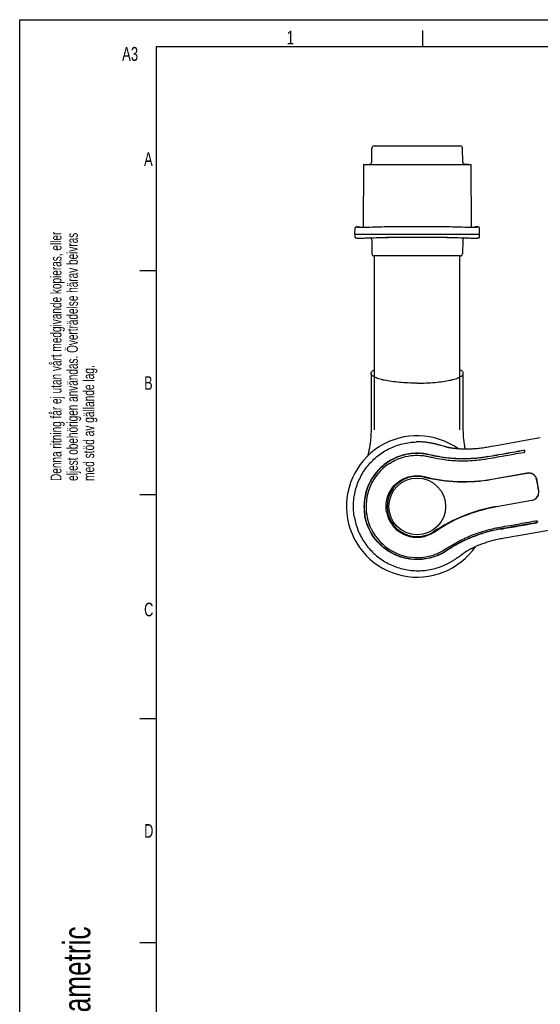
# Model space of a CAD drawing. Extents: x 0 to 420, y 0 to 297.
# Tile 3 of 10: x 0 to 95, y 117 to 297. Entities that reach past the tile are written whole.
import ezdxf

# ---------------------------------------------------------------- set-up
doc = ezdxf.new("R2010")
doc.units = 0
doc.header["$LTSCALE"] = 23.1
for name, color, linetype in [('100350_DXF_CONTINUOUS_LINE', 7, 'CONTINUOUS'), ('100455_DXF_CONTINUOUS_LINE', 7, 'CONTINUOUS'), ('102184_DXF_CONTINUOUS_LINE', 7, 'CONTINUOUS'), ('102335_DXF_FORMAT', 7, 'CONTINUOUS'), ('105-5475-01_DXF_CONTINUOUS', 7, 'CONTINUOUS')]:
    doc.layers.add(name, color=color, linetype=linetype)
doc.styles.get("Standard").update_dxf_attribs({"font": 'txt', "width": 0.7})

# ---------------------------------------------------------------- blocks, each defined once
blk = doc.blocks.new('SYMBOL_16_BL0', base_point=(7.49, 145.42))
at = {"layer": '102335_DXF_FORMAT', "color": 7, "linetype": 'CONTINUOUS'}
for s, height, width, p in [('Denna ritning får ej utan vårt medgivande kopieras, eller', 1.9979, 0.687469, (7.64, 212.55)), ('eljest obehörigen användas. Överträdelse härav beivras', 1.9979, 0.686067, (10.63, 212.55)), ('med stöd av gällande lag.', 1.9979, 0.696, (13.63, 212.55)), ('Creo Parametric', 4.9947, 0.71746, (12.92, 96.09))]:
    blk.add_text(s, height=height, rotation=90, dxfattribs=dict(at, width=width)).set_placement(p)

msp = doc.modelspace()

# ---------------------------------------------------------------- linework, layer by layer
at = {"layer": '100350_DXF_CONTINUOUS_LINE', "color": 7, "linetype": 'CONTINUOUS'}
for p, q in [((62.91, 270.48), (62.85, 258.94)), ((62.91, 270.48), (82.58, 270.48)), ((82.58, 270.48), (82.64, 258.94)), ((61.35, 257.74), (61.37, 258.86)), ((61.41, 258.96), (61.4, 258.95)), ((61.42, 258.97), (61.41, 258.96)), ((61.43, 258.98), (61.42, 258.97)), ((61.44, 258.99), (61.43, 258.98)), ((61.5, 259.02), (61.51, 259.02)), ((61.58, 259.04), (61.52, 259.02)), ((61.82, 259.08), (61.81, 259.08)), ((61.82, 259.08), (61.82, 259.08)), ((61.83, 259.08), (62.14, 259.08)), ((61.84, 259), (61.84, 259.03)), ((61.84, 258.98), (61.84, 259)), ((61.84, 258.97), (61.84, 258.98)), ((62.21, 258.98), (62.14, 259.08)), ((62.21, 258.98), (62.21, 258.94)), ((64.05, 258.98), (64.04, 258.98)), ((66.28, 259.04), (65.83, 259.03)), ((66.3, 259.04), (66.28, 259.04)), ((79.22, 259.04), (79.2, 259.04)), ((79.67, 259.03), (79.22, 259.04)), ((81.46, 258.98), (81.45, 258.98)), ((83.36, 259.08), (83.29, 258.98)), ((83.29, 258.98), (83.29, 258.94)), ((83.67, 259.08), (83.36, 259.08)), ((83.66, 258.98), (83.65, 258.97)), ((83.66, 259.03), (83.66, 258.98)), ((83.99, 259.02), (83.93, 259.04)), ((83.99, 259.02), (83.99, 259.02)), ((84.06, 258.99), (84.05, 258.99)), ((84.07, 258.98), (84.06, 258.99)), ((84.08, 258.97), (84.07, 258.98)), ((84.09, 258.96), (84.08, 258.97)), ((84.13, 258.86), (84.13, 258.88)), ((84.15, 257.74), (84.13, 258.86)), ((84.13, 258.86), (84.13, 258.86)), ((61.35, 257.74), (61.36, 257.21)), ((61.35, 257.74), (84.15, 257.74)), ((61.36, 257.21), (61.36, 257.21)), ((61.64, 257.03), (61.66, 257.03)), ((61.65, 257.03), (61.67, 257.03)), ((61.71, 257.03), (61.73, 257.03)), ((61.73, 257.03), (61.76, 257.02)), ((61.76, 257.02), (61.78, 257.02)), ((61.77, 257.02), (61.8, 257.02)), ((61.78, 257.02), (61.81, 257.02)), ((61.8, 257.02), (61.83, 257.02)), ((61.83, 257.02), (61.88, 257.02)), ((61.88, 257.02), (61.93, 257.02)), ((61.91, 257.02), (61.97, 257.02)), ((61.95, 257.02), (62.01, 257.02)), ((62.01, 257.02), (62.07, 257.02)), ((62.05, 257.02), (62.12, 257.02)), ((62.09, 257.02), (62.19, 257.02)), ((62.17, 257.02), (62.27, 257.02)), ((62.24, 257.02), (62.35, 257.02)), ((62.35, 257.02), (62.47, 257.02)), ((62.44, 257.02), (62.6, 257.02)), ((62.6, 257.02), (62.81, 257.02)), ((62.77, 257.02), (63, 257.02)), ((63, 257.02), (63.21, 257.03)), ((63.2, 257.03), (63.52, 257.04)), ((63.51, 257.04), (63.89, 257.05)), ((63.89, 257.05), (64.41, 257.07)), ((64.41, 257.07), (64.81, 257.08)), ((64.81, 257.08), (65.23, 257.1)), ((65.23, 257.1), (65.65, 257.11)), ((65.65, 257.11), (66.31, 257.12)), ((79.19, 257.12), (79.85, 257.11)), ((79.85, 257.11), (80.27, 257.1)), ((80.27, 257.1), (80.68, 257.08)), ((80.68, 257.08), (81.08, 257.07)), ((81.08, 257.07), (81.65, 257.05)), ((81.65, 257.05), (82.03, 257.04)), ((82.03, 257.04), (82.33, 257.03)), ((82.33, 257.03), (82.58, 257.02)), ((82.58, 257.02), (82.76, 257.02)), ((82.76, 257.02), (82.93, 257.02)), ((82.93, 257.02), (83.09, 257.02)), ((83.09, 257.02), (83.2, 257.02)), ((83.2, 257.02), (83.31, 257.02)), ((83.31, 257.02), (83.4, 257.02)), ((83.4, 257.02), (83.47, 257.02)), ((83.47, 257.02), (83.53, 257.02)), ((83.53, 257.02), (83.59, 257.02)), ((83.59, 257.02), (83.64, 257.02)), ((83.64, 257.02), (83.69, 257.02)), ((83.69, 257.02), (83.72, 257.02)), ((83.72, 257.02), (83.74, 257.02)), ((83.74, 257.02), (83.77, 257.03)), ((83.77, 257.03), (83.79, 257.03)), ((83.79, 257.03), (83.82, 257.03)), ((83.82, 257.03), (83.84, 257.03)), ((83.84, 257.03), (83.86, 257.03)), ((83.86, 257.03), (83.88, 257.03)), ((84.14, 257.21), (84.15, 257.74))]:
    msp.add_line(p, q, dxfattribs=at)
for points in [[(61.4, 258.95), (61.39, 258.94), (61.39, 258.93), (61.38, 258.91), (61.37, 258.9), (61.37, 258.88), (61.37, 258.86), (61.37, 258.86)], [(61.5, 259.02), (61.5, 259.02), (61.49, 259.02), (61.49, 259.01), (61.48, 259.01), (61.47, 259.01), (61.47, 259.01), (61.46, 259), (61.45, 259), (61.45, 258.99), (61.44, 258.99)], [(61.81, 259.08), (61.79, 259.07), (61.76, 259.07), (61.73, 259.07), (61.69, 259.06), (61.64, 259.05), (61.58, 259.04)], [(83.7, 259.08), (83.68, 259.08), (83.68, 259.08)], [(83.93, 259.04), (83.88, 259.05), (83.83, 259.06), (83.78, 259.06), (83.75, 259.07), (83.72, 259.07), (83.7, 259.08)], [(84.05, 258.99), (84.04, 259), (84.04, 259), (84.03, 259.01), (84.02, 259.01), (84.02, 259.01), (84.01, 259.01), (84.01, 259.02), (84, 259.02), (84, 259.02), (83.99, 259.02)], [(84.13, 258.86), (84.13, 258.86), (84.13, 258.88), (84.12, 258.9), (84.12, 258.91), (84.11, 258.93), (84.11, 258.94), (84.1, 258.95), (84.09, 258.96)], [(61.36, 257.21), (61.36, 257.21), (61.36, 257.2), (61.36, 257.18), (61.37, 257.17), (61.37, 257.15), (61.38, 257.14), (61.38, 257.13), (61.39, 257.12), (61.4, 257.11), (61.41, 257.1), (61.42, 257.09), (61.43, 257.08), (61.43, 257.08), (61.44, 257.07), (61.45, 257.07), (61.46, 257.07), (61.47, 257.06), (61.47, 257.06), (61.48, 257.06), (61.48, 257.06), (61.49, 257.05), (61.5, 257.05), (61.5, 257.05), (61.51, 257.05), (61.51, 257.05), (61.52, 257.05), (61.52, 257.05), (61.53, 257.04), (61.54, 257.04), (61.54, 257.04)], [(61.54, 257.04), (61.55, 257.04), (61.55, 257.04), (61.56, 257.04)], [(61.56, 257.04), (61.57, 257.04), (61.58, 257.04), (61.58, 257.04), (61.59, 257.04), (61.6, 257.03), (61.61, 257.03)], [(61.6, 257.03), (61.61, 257.03), (61.61, 257.03), (61.62, 257.03), (61.64, 257.03)], [(61.62, 257.03), (61.63, 257.03), (61.65, 257.03)], [(61.67, 257.03), (61.68, 257.03), (61.71, 257.03)], [(66.31, 257.12), (67.36, 257.15), (68.43, 257.16), (69.51, 257.17), (70.59, 257.17), (71.67, 257.18), (72.75, 257.18), (73.83, 257.18), (74.91, 257.17), (75.99, 257.17), (77.06, 257.16), (78.14, 257.15), (79.19, 257.12)], [(83.88, 257.03), (83.88, 257.03), (83.89, 257.03), (83.9, 257.03), (83.91, 257.04), (83.92, 257.04), (83.92, 257.04), (83.93, 257.04), (83.94, 257.04), (83.94, 257.04), (83.95, 257.04), (83.96, 257.04), (83.96, 257.04), (83.97, 257.04), (83.98, 257.05), (83.98, 257.05), (83.99, 257.05), (83.99, 257.05), (84, 257.05), (84, 257.05), (84.01, 257.05), (84.01, 257.06), (84.02, 257.06), (84.03, 257.06), (84.03, 257.06), (84.04, 257.07), (84.05, 257.07), (84.06, 257.07), (84.06, 257.08), (84.07, 257.08), (84.08, 257.09), (84.09, 257.1), (84.1, 257.11), (84.11, 257.12), (84.11, 257.13), (84.12, 257.14), (84.13, 257.15), (84.13, 257.17), (84.14, 257.18), (84.14, 257.2), (84.14, 257.21), (84.14, 257.21)]]:
    msp.add_lwpolyline(points, dxfattribs=at)
for centre, start, end in [((68.72, 125.65), 91.2419, 92.0072), ((76.78, 125.65), 87.9928, 88.7581)]:
    msp.add_arc(centre, 133.41, start, end, dxfattribs=at)
for points, knots in [([(61.84, 259.03), (61.84, 259.03), (61.85, 259.03), (61.86, 259.03), (61.86, 259.04)], [0, 0, 0, 0, 0.309931, 1, 1, 1, 1]), ([(64.04, 258.98), (63.9, 258.97), (63.63, 258.96), (63.22, 258.95), (62.85, 258.94), (62.57, 258.94), (62.37, 258.94), (62.24, 258.94), (62.13, 258.95), (62.03, 258.95), (61.96, 258.95), (61.9, 258.96), (61.87, 258.96), (61.85, 258.97), (61.85, 258.97), (61.84, 258.97)], [0, 0, 0, 0, 0.191865, 0.376427, 0.547093, 0.697539, 0.763183, 0.8216, 0.872357, 0.915165, 0.949643, 0.975369, 0.99213, 0.997136, 1, 1, 1, 1]), ([(61.86, 259.04), (61.9, 259.05), (61.97, 259.06), (62.07, 259.07), (62.12, 259.08), (62.14, 259.08)], [0, 0, 0, 0, 0.440196, 0.751813, 1, 1, 1, 1]), ([(62.21, 258.98), (62.2, 258.98), (62.18, 258.98), (62.14, 258.98), (62.08, 258.97), (62.03, 258.96), (62, 258.95)], [0, 0, 0, 0, 0.062261, 0.248635, 0.560365, 1, 1, 1, 1]), ([(72.75, 259.08), (71.67, 259.08), (69.53, 259.08), (67.38, 259.06), (66.3, 259.04)], [0, 0, 0, 0, 0.500471, 1, 1, 1, 1]), ([(79.2, 259.04), (78.12, 259.06), (75.97, 259.08), (73.82, 259.08), (72.75, 259.08)], [0, 0, 0, 0, 0.499529, 1, 1, 1, 1]), ([(83.65, 258.97), (83.65, 258.97), (83.65, 258.97), (83.63, 258.96), (83.6, 258.96), (83.54, 258.95), (83.46, 258.95), (83.37, 258.95), (83.26, 258.94), (83.13, 258.94), (82.93, 258.94), (82.65, 258.94), (82.27, 258.95), (81.87, 258.96), (81.6, 258.97), (81.46, 258.98)], [0, 0, 0, 0, 0.002858, 0.007848, 0.024571, 0.050279, 0.084773, 0.127631, 0.178447, 0.236893, 0.302541, 0.453003, 0.623685, 0.80819, 1, 1, 1, 1]), ([(83.5, 258.95), (83.47, 258.96), (83.42, 258.97), (83.35, 258.98), (83.31, 258.98), (83.29, 258.98)], [0, 0, 0, 0, 0.438119, 0.749367, 1, 1, 1, 1]), ([(83.36, 259.08), (83.35, 259.08), (83.4, 259.08), (83.42, 259.08), (83.47, 259.07), (83.54, 259.06), (83.6, 259.05), (83.64, 259.04)], [0, 0, 0, 0, 0.062529, 0.248217, 0.388678, 0.559268, 1, 1, 1, 1]), ([(83.64, 259.04), (83.64, 259.03), (83.65, 259.03), (83.66, 259.03), (83.66, 259.03)], [0, 0, 0, 0, 0.690076, 1, 1, 1, 1])]:
    msp.add_open_spline(points, degree=3, knots=knots, dxfattribs=at)
at = {"layer": '100455_DXF_CONTINUOUS_LINE', "color": 7, "linetype": 'CONTINUOUS'}
for p, q in [((64.43, 270.93), (64.47, 273.49)), ((64.87, 273.88), (80.63, 273.88)), ((81.07, 270.93), (81.03, 273.49)), ((63.35, 270.48), (64.06, 270.54)), ((82.15, 270.48), (81.44, 270.54)), ((64.43, 256.69), (64.47, 254.13)), ((78.33, 257.14), (67.16, 257.14)), ((81.07, 256.69), (81.03, 254.13)), ((80.63, 253.74), (64.87, 253.74))]:
    msp.add_line(p, q, dxfattribs=at)
for centre, start, end in [((64.87, 273.48), 90, 179), ((80.63, 273.48), 1, 90), ((64.03, 270.94), 274.6449, 359), ((81.47, 270.94), 181, 265.3551), ((64.03, 256.69), 1, 70.2567), ((81.47, 256.69), 109.7438, 179), ((64.87, 254.14), 181, 270), ((80.63, 254.14), 270, 359)]:
    msp.add_arc(centre, 0.4, start, end, dxfattribs=at)
at = {"layer": '102184_DXF_CONTINUOUS_LINE', "color": 7, "linetype": 'CONTINUOUS'}
for p, q in [((64.95, 221.88), (64.95, 253.74)), ((80.55, 221.88), (80.55, 253.74))]:
    msp.add_line(p, q, dxfattribs=at)
at = {"layer": '102335_DXF_FORMAT', "color": 7, "linetype": 'CONTINUOUS'}
for p, q in [((0, 0), (0, 297)), ((0, 297), (420, 297)), ((73.75, 292), (73.75, 295)), ((25, 292), (25, 5)), ((415, 292), (25, 292)), ((25, 251), (22, 251)), ((25, 210), (22, 210)), ((25, 169), (22, 169)), ((25, 128), (22, 128))]:
    msp.add_line(p, q, dxfattribs=at)
at = {"layer": '105-5475-01_DXF_CONTINUOUS', "color": 7, "linetype": 'CONTINUOUS'}
for p, q in [((81.19, 224.94), (81.19, 232.25)), ((64.31, 223.18), (64.31, 222.34)), ((95.28, 220.42), (92.5, 219.93)), ((76.8, 219.12), (76.63, 219.17)), ((76.96, 219.08), (76.8, 219.12)), ((77.1, 219.04), (76.96, 219.08)), ((77.57, 218.9), (77.1, 219.04)), ((77.72, 218.85), (77.57, 218.9)), ((77.82, 218.83), (77.72, 218.85)), ((77.91, 218.8), (77.82, 218.83)), ((86.35, 218.85), (85.52, 218.7)), ((92.2, 217.78), (92.32, 217.8)), ((86.39, 212.87), (92.86, 214.01)), ((86.39, 212.85), (92.87, 213.99)), ((87.27, 207.88), (93.74, 209.02)), ((87.27, 207.86), (93.75, 209)), ((94.41, 205.23), (94.54, 205.25)), ((89.57, 202.28), (89.85, 202.33)), ((89.85, 202.33), (90.43, 202.43)), ((80.4, 198.7), (80.53, 198.8)), ((80.53, 198.8), (80.66, 198.89)), ((80.66, 198.89), (81.04, 199.18)), ((81.04, 199.18), (81.17, 199.27)), ((81.17, 199.27), (81.25, 199.33))]:
    msp.add_line(p, q, dxfattribs=at)
for points in [[(64.31, 232.25), (64.31, 227.42), (64.31, 226.78)], [(64.31, 226.78), (64.31, 224.05), (64.31, 223.18)], [(81.54, 218.36), (81.54, 218.36), (81.51, 218.55), (81.47, 218.75), (81.44, 218.95), (81.41, 219.16), (81.38, 219.37), (81.35, 219.59), (81.32, 219.81), (81.3, 220.04), (81.27, 220.28), (81.25, 220.53), (81.23, 220.78), (81.22, 221.03), (81.21, 221.29), (81.2, 221.55), (81.19, 221.81), (81.19, 222.07), (81.19, 222.34), (81.19, 222.62), (81.19, 224.94)], [(64.31, 222.34), (64.31, 222.07), (64.31, 221.81), (64.3, 221.55), (64.29, 221.29), (64.28, 221.03), (64.26, 220.78), (64.25, 220.53), (64.22, 220.28), (64.2, 220.04), (64.18, 219.81), (64.15, 219.59), (64.12, 219.37), (64.09, 219.16), (64.06, 218.95), (64.02, 218.75), (63.99, 218.55), (63.96, 218.36), (63.92, 218.18), (63.88, 218), (63.85, 217.82), (63.81, 217.65), (63.77, 217.49), (63.73, 217.33), (63.69, 217.17), (63.68, 217.13)], [(92.5, 219.93), (90.53, 219.59), (89.89, 219.47)], [(76.63, 219.17), (76.55, 219.19), (76.46, 219.22), (76.37, 219.24), (76.27, 219.26), (76.18, 219.29), (76.08, 219.31), (75.98, 219.34), (75.87, 219.36), (75.76, 219.38), (75.66, 219.41), (75.54, 219.43), (75.43, 219.45), (75.31, 219.47), (75.19, 219.49), (75.07, 219.51), (74.95, 219.53), (74.82, 219.55), (74.69, 219.57), (74.56, 219.59), (74.43, 219.61), (74.29, 219.62), (74.15, 219.64), (74.01, 219.65), (73.86, 219.66), (73.71, 219.67), (73.56, 219.68), (73.41, 219.69), (73.25, 219.69), (73.09, 219.69), (72.93, 219.69), (72.76, 219.69), (72.58, 219.69)], [(85.52, 218.7), (85.26, 218.66), (85, 218.61), (84.74, 218.57), (84.48, 218.54), (84.23, 218.51), (83.98, 218.48), (83.73, 218.45), (83.48, 218.43), (83.24, 218.41), (83.01, 218.4), (82.78, 218.38), (82.56, 218.37), (82.35, 218.37), (82.14, 218.36), (81.94, 218.36), (81.74, 218.36), (81.54, 218.36), (81.36, 218.36), (81.17, 218.37), (81, 218.38), (80.82, 218.38), (80.65, 218.39), (80.48, 218.4), (80.32, 218.41), (80.17, 218.43), (80.02, 218.44), (79.87, 218.45), (79.73, 218.47), (79.6, 218.48), (79.47, 218.5), (79.35, 218.51), (79.23, 218.53), (79.11, 218.55), (79.01, 218.56), (78.91, 218.58), (78.82, 218.6), (78.73, 218.61), (78.64, 218.63), (78.56, 218.64), (78.49, 218.66), (78.42, 218.67), (78.35, 218.69), (78.29, 218.7), (78.23, 218.72), (78.17, 218.73), (78.12, 218.74), (78.06, 218.76), (78.01, 218.77), (77.96, 218.78), (77.91, 218.8)], [(89.89, 219.47), (87.21, 219), (86.35, 218.85)], [(90.43, 202.43), (91.31, 202.58), (91.6, 202.64), (98.21, 203.8)], [(81.25, 199.33), (81.34, 199.39), (81.38, 199.42), (81.42, 199.45), (81.46, 199.48), (81.51, 199.51), (81.55, 199.54), (81.6, 199.57), (81.65, 199.61), (81.71, 199.64), (81.77, 199.68), (81.83, 199.72), (81.89, 199.76), (81.96, 199.8), (82.04, 199.84), (82.12, 199.89), (82.2, 199.94), (82.29, 199.98), (82.38, 200.04), (82.48, 200.09), (82.59, 200.15), (82.7, 200.2), (82.81, 200.26), (82.93, 200.32), (83.06, 200.38), (83.19, 200.44), (83.33, 200.51), (83.47, 200.57), (83.62, 200.64), (83.77, 200.71), (83.93, 200.77), (84.09, 200.84), (84.25, 200.91), (84.42, 200.97), (84.6, 201.04), (84.78, 201.11), (84.97, 201.18), (85.16, 201.24), (85.36, 201.31), (85.56, 201.38), (85.77, 201.44), (85.99, 201.51), (86.21, 201.58), (86.44, 201.64), (86.68, 201.7), (86.93, 201.77), (87.17, 201.82), (87.42, 201.88), (87.67, 201.94), (87.93, 201.99), (88.19, 202.03), (88.46, 202.08), (88.73, 202.13), (89.57, 202.28)], [(76.63, 196.73), (76.8, 196.78), (76.96, 196.84), (77.11, 196.9), (77.26, 196.96), (77.41, 197.01), (77.55, 197.07), (77.69, 197.13), (77.82, 197.19), (77.96, 197.25), (78.09, 197.32), (78.21, 197.38), (78.34, 197.44), (78.46, 197.5), (78.57, 197.56), (78.69, 197.62), (78.8, 197.68), (78.91, 197.74), (79.02, 197.81), (79.12, 197.87), (79.23, 197.93), (79.32, 197.99), (79.42, 198.05), (79.52, 198.1), (79.61, 198.16), (79.7, 198.22), (79.79, 198.28), (79.87, 198.34), (79.95, 198.39), (80.03, 198.45), (80.11, 198.5), (80.19, 198.55), (80.26, 198.6), (80.4, 198.7)]]:
    msp.add_lwpolyline(points, dxfattribs=at)
msp.add_circle((72.75, 207.88), 5.2, dxfattribs=at)
for centre, radius, start, end in [((72.75, 207.88), 12.95, 54.4521, 325.5479), ((92.28, 217.95), 0.183, 14.3079, 23.3594), ((92.25, 217.98), 0.214, 7.6741, 9.9903), ((72.75, 207.88), 9.37, 123.8552, 189.9962), ((72.75, 207.88), 5.52, 76.5124, 303.4876), ((81.17, 242.45), 30.06, 256.2632, 280.0023), ((93.13, 212.49), 1.52, 13.1019, 100), ((75.13, 208.3), 20, 6.8981, 13.1019), ((73.82, 208.07), 21.35, 7.0917, 12.9083), ((93.48, 210.52), 1.52, 280, 6.8981), ((92.49, 178.28), 30.06, 99.9977, 123.7368), ((72.75, 207.88), 9.37, 190.0038, 256.1448), ((94.55, 205.1), 0.183, 356.6406, 5.6921), ((94.53, 205.06), 0.214, 10.0097, 12.3259)]:
    msp.add_arc(centre, radius, start, end, dxfattribs=at)
for points, knots in [([(64.31, 232.25), (64.31, 232.31), (64.34, 232.44), (64.48, 232.61), (64.68, 232.78), (64.85, 232.88), (64.95, 232.93)], [0, 0, 0, 0, 0.183889, 0.400166, 0.669035, 1, 1, 1, 1]), ([(81.19, 232.25), (81.19, 232.31), (81.16, 232.44), (81.02, 232.61), (80.82, 232.78), (80.65, 232.88), (80.55, 232.93)], [0, 0, 0, 0, 0.183889, 0.400166, 0.669035, 1, 1, 1, 1]), ([(72.75, 230.45), (72.19, 230.45), (71.11, 230.47), (69.53, 230.58), (68.08, 230.74), (66.98, 230.93), (66.21, 231.11), (65.73, 231.25), (65.31, 231.39), (64.96, 231.55), (64.68, 231.71), (64.47, 231.88), (64.34, 232.06), (64.31, 232.19), (64.31, 232.25)], [0, 0, 0, 0, 0.186902, 0.366509, 0.532006, 0.677472, 0.741191, 0.79827, 0.848388, 0.891371, 0.92726, 0.956445, 0.979965, 1, 1, 1, 1]), ([(72.75, 230.45), (73.3, 230.45), (74.39, 230.47), (75.97, 230.58), (77.42, 230.74), (78.51, 230.93), (79.28, 231.11), (79.77, 231.25), (80.19, 231.39), (80.54, 231.55), (80.82, 231.71), (81.03, 231.88), (81.16, 232.06), (81.19, 232.19), (81.19, 232.25)], [0, 0, 0, 0, 0.186902, 0.366509, 0.532006, 0.677472, 0.741191, 0.79827, 0.848388, 0.891371, 0.92726, 0.956445, 0.979965, 1, 1, 1, 1]), ([(61.25, 205.85), (61.11, 206.69), (60.99, 208.38), (61.37, 210.9), (62.13, 212.89), (62.98, 214.36), (63.98, 215.72), (65.49, 217.21), (67.29, 218.35), (68.85, 219.01), (70.47, 219.5), (71.74, 219.67), (72.58, 219.69)], [0, 0, 0, 0, 0.124952, 0.249907, 0.374863, 0.437431, 0.499999, 0.624954, 0.749909, 0.812477, 0.875045, 1, 1, 1, 1]), ([(85.64, 217), (86.75, 217.19), (88.95, 217.58), (91.16, 217.97), (92.26, 218.17)], [0, 0, 0, 0, 0.5, 1, 1, 1, 1]), ([(92.27, 218.13), (91.16, 217.94), (88.96, 217.55), (86.75, 217.16), (85.65, 216.97)], [0, 0, 0, 0, 0.5, 1, 1, 1, 1]), ([(92.46, 218.02), (92.45, 218.04), (92.44, 218.09), (92.39, 218.14), (92.33, 218.17), (92.28, 218.17), (92.26, 218.17)], [0, 0, 0, 0, 0.279917, 0.527455, 0.75607, 1, 1, 1, 1]), ([(92.45, 218.03), (92.45, 218.04), (92.43, 218.07), (92.39, 218.11), (92.34, 218.14), (92.29, 218.14), (92.27, 218.13)], [0, 0, 0, 0, 0.210139, 0.433809, 0.689926, 1, 1, 1, 1]), ([(75.03, 217.35), (74.67, 217.43), (73.94, 217.57), (72.68, 217.65), (71.34, 217.56), (69.84, 217.22), (68.54, 216.71), (67.24, 215.96), (66.1, 215.06), (65.03, 213.89), (64.15, 212.56), (63.51, 211.1), (63.1, 209.54), (62.98, 208.2), (63.03, 207.06), (63.1, 206.48), (63.15, 206.19)], [0, 0, 0, 0, 0.057384, 0.115006, 0.196507, 0.265858, 0.352158, 0.41307, 0.498305, 0.577687, 0.65904, 0.745439, 0.824064, 0.908588, 0.954186, 1, 1, 1, 1]), ([(75.04, 217.31), (74.71, 217.39), (74.02, 217.52), (72.56, 217.64), (70.63, 217.45), (68.75, 216.79), (67.35, 215.98), (66.04, 214.98), (64.65, 213.43), (63.7, 211.56), (63.24, 209.95), (63.05, 208.71), (63.02, 207.45), (63.12, 206.61), (63.19, 206.2)], [0, 0, 0, 0, 0.052855, 0.108798, 0.228278, 0.353136, 0.416537, 0.480339, 0.608749, 0.738351, 0.80361, 0.869008, 0.934486, 1, 1, 1, 1]), ([(67.53, 215.66), (68.2, 216.11), (69.52, 216.77), (71.5, 217.23), (73, 217.28), (74.13, 217.16), (74.69, 217.05), (74.97, 216.98)], [0, 0, 0, 0, 0.312013, 0.561363, 0.781044, 0.88863, 1, 1, 1, 1]), ([(74.97, 216.98), (75.13, 216.95), (75.93, 216.76), (77.64, 216.44), (79.7, 216.25), (81.67, 216.23), (83.18, 216.3), (84.55, 216.45), (85.36, 216.57), (85.71, 216.63)], [0, 0, 0, 0, 0.045663, 0.2294, 0.480782, 0.618909, 0.773644, 0.901382, 1, 1, 1, 1]), ([(85.64, 217), (84.32, 216.76), (81.76, 216.52), (78.59, 216.68), (76.41, 217.03), (75.42, 217.25), (75.03, 217.35)], [0, 0, 0, 0, 0.378784, 0.7174, 0.886853, 1, 1, 1, 1]), ([(85.65, 216.97), (84.71, 216.8), (82.84, 216.58), (80.07, 216.55), (77.47, 216.8), (75.82, 217.12), (75.04, 217.31)], [0, 0, 0, 0, 0.267049, 0.528321, 0.775629, 1, 1, 1, 1]), ([(85.71, 216.63), (86.3, 216.74), (87.38, 216.93), (88.95, 217.21), (90.53, 217.49), (91.61, 217.68), (92.2, 217.78)], [0, 0, 0, 0, 0.270891, 0.500242, 0.729758, 1, 1, 1, 1]), ([(92.32, 217.8), (92.34, 217.81), (92.39, 217.82), (92.45, 217.89), (92.47, 217.96), (92.46, 218.01)], [0, 0, 0, 0, 0.243261, 0.46985, 1, 1, 1, 1]), ([(67.15, 206.89), (67.06, 207.37), (67.02, 208.36), (67.33, 209.8), (67.99, 211.1), (68.95, 212.17), (70.13, 212.96), (71.43, 213.43), (72.76, 213.56), (73.64, 213.45), (74.06, 213.34)], [0, 0, 0, 0, 0.130736, 0.261011, 0.390275, 0.517856, 0.643059, 0.765244, 0.88406, 1, 1, 1, 1]), ([(74.06, 213.34), (76, 212.83), (80.13, 212.22), (84.3, 212.5), (86.39, 212.87)], [0, 0, 0, 0, 0.485728, 1, 1, 1, 1]), ([(92.86, 214.01), (93.06, 214.04), (93.46, 214.04), (94, 213.81), (94.42, 213.39), (94.58, 213.03), (94.63, 212.84)], [0, 0, 0, 0, 0.252109, 0.501927, 0.750416, 1, 1, 1, 1]), ([(93.75, 209), (93.94, 209.04), (94.31, 209.18), (94.75, 209.58), (95, 210.12), (95.03, 210.51), (95, 210.71)], [0, 0, 0, 0, 0.252109, 0.501927, 0.750416, 1, 1, 1, 1]), ([(75.85, 203.2), (77.5, 204.34), (81.17, 206.33), (85.18, 207.49), (87.27, 207.86)], [0, 0, 0, 0, 0.485728, 1, 1, 1, 1]), ([(61.25, 205.85), (61.4, 205.02), (61.88, 203.39), (63.09, 201.15), (64.49, 199.54), (65.78, 198.45), (67.19, 197.51), (69.12, 196.63), (71.2, 196.18), (72.89, 196.09), (74.58, 196.18), (75.83, 196.46), (76.63, 196.73)], [0, 0, 0, 0, 0.124952, 0.249907, 0.374863, 0.437431, 0.499999, 0.624954, 0.749909, 0.812477, 0.875045, 1, 1, 1, 1]), ([(78.13, 199.77), (77.82, 199.56), (77.19, 199.19), (76.03, 198.67), (74.73, 198.31), (73.21, 198.11), (71.81, 198.15), (70.34, 198.4), (68.95, 198.86), (67.55, 199.59), (66.27, 200.55), (65.16, 201.7), (64.25, 203.02), (63.68, 204.25), (63.33, 205.32), (63.2, 205.9), (63.15, 206.19)], [0, 0, 0, 0, 0.057384, 0.115006, 0.196507, 0.265858, 0.352158, 0.41307, 0.498305, 0.577687, 0.65904, 0.745439, 0.824064, 0.908588, 0.954186, 1, 1, 1, 1]), ([(78.13, 199.8), (77.84, 199.61), (77.24, 199.26), (75.91, 198.65), (74.03, 198.16), (72.04, 198.14), (70.44, 198.42), (68.87, 198.91), (67.04, 199.9), (65.5, 201.33), (64.52, 202.68), (63.92, 203.79), (63.46, 204.96), (63.26, 205.78), (63.19, 206.2)], [0, 0, 0, 0, 0.052855, 0.108798, 0.228278, 0.353136, 0.416537, 0.480339, 0.608749, 0.738351, 0.80361, 0.869008, 0.934486, 1, 1, 1, 1]), ([(67.15, 206.89), (67.23, 206.41), (67.53, 205.47), (68.31, 204.23), (69.38, 203.23), (70.65, 202.55), (72.02, 202.21), (73.4, 202.22), (74.71, 202.55), (75.49, 202.96), (75.85, 203.2)], [0, 0, 0, 0, 0.130736, 0.261011, 0.390275, 0.517856, 0.643059, 0.765244, 0.88406, 1, 1, 1, 1]), ([(77.95, 200.09), (78.09, 200.18), (78.78, 200.63), (80.27, 201.51), (82.15, 202.4), (83.98, 203.09), (85.43, 203.54), (86.77, 203.87), (87.57, 204.03), (87.92, 204.09)], [0, 0, 0, 0, 0.045663, 0.2294, 0.480782, 0.618909, 0.773644, 0.901382, 1, 1, 1, 1]), ([(87.98, 203.76), (87.04, 203.59), (85.2, 203.16), (82.59, 202.24), (80.23, 201.12), (78.79, 200.25), (78.13, 199.8)], [0, 0, 0, 0, 0.267049, 0.528321, 0.775629, 1, 1, 1, 1]), ([(87.98, 203.73), (86.66, 203.49), (84.17, 202.85), (81.25, 201.61), (79.32, 200.53), (78.47, 199.99), (78.13, 199.77)], [0, 0, 0, 0, 0.378784, 0.7174, 0.886853, 1, 1, 1, 1]), ([(87.92, 204.09), (88.51, 204.19), (89.59, 204.38), (91.17, 204.66), (92.74, 204.94), (93.83, 205.13), (94.41, 205.23)], [0, 0, 0, 0, 0.270891, 0.500242, 0.729758, 1, 1, 1, 1]), ([(94.59, 204.92), (93.49, 204.73), (91.29, 204.34), (89.08, 203.95), (87.98, 203.76)], [0, 0, 0, 0, 0.5, 1, 1, 1, 1]), ([(87.98, 203.73), (89.09, 203.92), (91.29, 204.31), (93.5, 204.7), (94.6, 204.89)], [0, 0, 0, 0, 0.5, 1, 1, 1, 1]), ([(94.54, 205.25), (94.56, 205.26), (94.6, 205.26), (94.68, 205.22), (94.72, 205.15), (94.73, 205.11)], [0, 0, 0, 0, 0.243261, 0.46985, 1, 1, 1, 1]), ([(94.74, 205.1), (94.74, 205.07), (94.74, 205.02), (94.71, 204.96), (94.67, 204.91), (94.62, 204.89), (94.6, 204.89)], [0, 0, 0, 0, 0.279917, 0.527455, 0.75607, 1, 1, 1, 1]), ([(94.73, 205.09), (94.73, 205.07), (94.73, 205.04), (94.7, 204.99), (94.66, 204.94), (94.62, 204.93), (94.6, 204.92)], [0, 0, 0, 0, 0.210139, 0.433809, 0.689926, 1, 1, 1, 1]), ([(70.51, 198.78), (71.29, 198.59), (72.75, 198.43), (74.77, 198.67), (76.2, 199.14), (77.22, 199.63), (77.71, 199.93), (77.95, 200.09)], [0, 0, 0, 0, 0.312013, 0.561363, 0.781044, 0.88863, 1, 1, 1, 1])]:
    msp.add_open_spline(points, degree=3, knots=knots, dxfattribs=at)

# ---------------------------------------------------------------- block references
at = {"layer": '102335_DXF_FORMAT', "color": 7, "linetype": 'CONTINUOUS'}
msp.add_blockref('SYMBOL_16_BL0', (7.49, 145.42), dxfattribs=at)

# ---------------------------------------------------------------- texts
at = {"layer": '102335_DXF_FORMAT', "color": 7, "linetype": 'CONTINUOUS', "attachment_point": 1}
for s, insert, char_height, width in [('1', (48.89, 294.98), 2.5, 2.1429), ('A3', (18.75, 292.01), 2.55, 6.0107), ('A', (22.77, 272.73), 2.5, 3.2143), ('B', (22.77, 231.73), 2.5, 2.9464), ('C', (22.77, 190.26), 2.5, 3.125), ('D', (22.77, 149.73), 2.5, 3.3929)]:
    msp.add_mtext(s, dxfattribs=dict(at, insert=insert, char_height=char_height, width=width))

doc.saveas('drawing.dxf')
